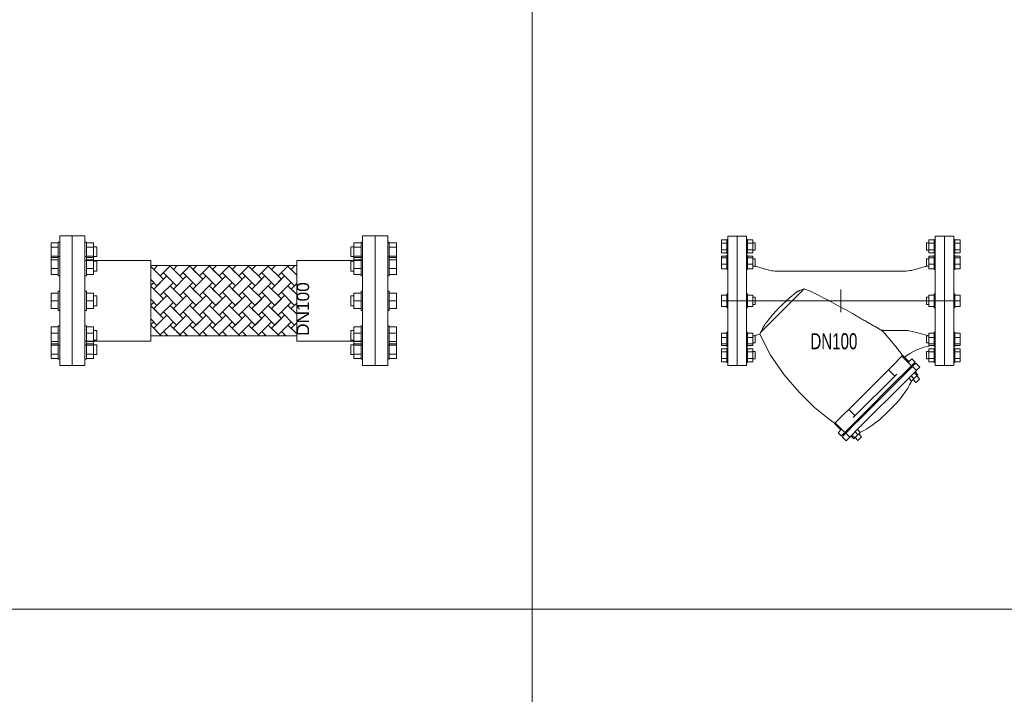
# Model space of a CAD drawing. Header units: millimetres. Extents: x 2339 to 23224, y 1509 to 18979.
# Tile 40 of 124: x 10363 to 11958, y 7071 to 8165. Entities that reach past the tile are written whole.
import ezdxf

# ---------------------------------------------------------------- set-up
doc = ezdxf.new("R2010")
doc.units = ezdxf.units.MM
doc.set_wipeout_variables(frame=1)
doc.layers.get('0').update_dxf_attribs({"lineweight": 0})
doc.styles.add('DISOCP', font='disocp.shx', dxfattribs={"width": 0.6})
doc.styles.get("Standard").update_dxf_attribs({"font": 'arial.ttf'})

# ---------------------------------------------------------------- blocks, each defined once
blk = doc.blocks.new('*U216')
for p, q in [((-230.4, 111.3), (-230.4, 117.6)), ((-220.1, 117.6), (-230.4, 117.6)), ((-218, 118.7), (-220.1, 118.7)), ((-220.1, 105), (-220.1, 118.7)), ((-200, 125), (-218, 125)), ((-218, -125), (-218, 125)), ((-200, 125), (-200, -125)), ((-182, 125), (-200, 125)), ((-200, -125), (-200, 125)), ((-182, 125), (-182, -125)), ((-179.9, 118.7), (-182, 118.7)), ((-179.9, 118.7), (-179.9, 105)), ((-169.6, 117.6), (-179.9, 117.6)), ((-169.6, 117.6), (-169.6, 111.3)), ((169.6, 111.3), (169.6, 117.6)), ((179.9, 117.6), (169.6, 117.6)), ((182, 118.7), (179.9, 118.7)), ((179.9, 105), (179.9, 118.7)), ((200, 125), (182, 125)), ((182, -125), (182, 125)), ((218, 125), (200, 125)), ((200, -125), (200, 125)), ((200, 125), (200, -125)), ((218, 125), (218, -125)), ((220.1, 118.7), (218, 118.7)), ((220.1, 118.7), (220.1, 105)), ((230.4, 117.6), (220.1, 117.6)), ((230.4, 117.6), (230.4, 111.3)), ((-230.4, 98.7), (-230.4, 111.3)), ((-220.1, 111.3), (-230.4, 111.3)), ((-230.4, 92.4), (-230.4, 98.7)), ((-230.4, 98.7), (-220.1, 98.7)), ((-220.1, 91.3), (-220.1, 105)), ((-169.6, 111.3), (-179.9, 111.3)), ((-179.9, 105), (-179.9, 91.3)), ((-179.9, 98.7), (-169.6, 98.7)), ((-165.2, 112), (-169.6, 112)), ((-169.6, 111.3), (-169.6, 98.7)), ((-169.6, 98.7), (-169.6, 92.4)), ((-169.6, 98), (-165.2, 98)), ((-165.2, 111.8), (-165.2, 105)), ((-165.2, 105), (-165.2, 98)), ((169.6, 112), (165.2, 112)), ((165.2, 105), (165.2, 112)), ((165.2, 98), (165.2, 105)), ((165.2, 98), (169.6, 98)), ((169.6, 98.7), (169.6, 111.3)), ((179.9, 111.3), (169.6, 111.3)), ((169.6, 92.4), (169.6, 98.7)), ((169.6, 98.7), (179.9, 98.7)), ((179.9, 91.3), (179.9, 105)), ((230.4, 111.3), (220.1, 111.3)), ((220.1, 105), (220.1, 91.3)), ((220.1, 98.7), (230.4, 98.7)), ((230.4, 111.3), (230.4, 98.7)), ((230.4, 98.7), (230.4, 92.4)), ((-220.1, 92.4), (-230.4, 92.4)), ((-230.4, 83.2), (-230.4, 86.4)), ((-220.1, 86.4), (-230.4, 86.4)), ((-230.4, 71), (-230.4, 83.2)), ((-220.1, 83.2), (-230.4, 83.2)), ((-220.1, 91.3), (-218, 91.3)), ((-218, 88), (-220.1, 88)), ((-220.1, 64.5), (-220.1, 88)), ((-218, 88), (-220.1, 88)), ((-220.1, 87.5), (-220.1, 87.5)), ((-182, 91.3), (-179.9, 91.3)), ((-179.9, 88), (-182, 88)), ((-179.9, 88), (-182, 88)), ((-169.6, 92.4), (-179.9, 92.4)), ((-179.9, 88), (-179.9, 64.5)), ((-179.9, 87.5), (-179.9, 87.5)), ((-169.6, 86.4), (-179.9, 86.4)), ((-169.6, 83.2), (-179.9, 83.2)), ((-169.6, 86.4), (-169.6, 83.2)), ((-169.6, 83.2), (-169.6, 71)), ((-165.2, 81.3), (-169.6, 81.3)), ((-165.2, 81.3), (-169.6, 81.3)), ((-165.2, 81.3), (-165.2, 69.3)), ((-165.2, 81), (-165.2, 81)), ((169.6, 81.3), (165.2, 81.3)), ((165.2, 69.3), (165.2, 81.3)), ((169.6, 81.3), (165.2, 81.3)), ((165.2, 81), (165.2, 81)), ((179.9, 92.4), (169.6, 92.4)), ((169.6, 83.2), (169.6, 86.4)), ((179.9, 86.4), (169.6, 86.4)), ((169.6, 71), (169.6, 83.2)), ((179.9, 83.2), (169.6, 83.2)), ((179.9, 91.3), (182, 91.3)), ((182, 88), (179.9, 88)), ((179.9, 64.5), (179.9, 88)), ((182, 88), (179.9, 88)), ((179.9, 87.5), (179.9, 87.5)), ((218, 91.3), (220.1, 91.3)), ((220.1, 88), (218, 88)), ((220.1, 88), (218, 88)), ((230.4, 92.4), (220.1, 92.4)), ((220.1, 88), (220.1, 64.5)), ((220.1, 87.5), (220.1, 87.5)), ((230.4, 86.4), (220.1, 86.4)), ((230.4, 83.2), (220.1, 83.2)), ((230.4, 86.4), (230.4, 83.2)), ((230.4, 83.2), (230.4, 71)), ((-230.4, 62.1), (-230.4, 71)), ((-220.1, 71), (-230.4, 71)), ((-230.4, 62.1), (-220.1, 62.1)), ((-220.1, 60.5), (-220.1, 64.5)), ((-220.1, 60.5), (-218, 60.5)), ((-182, 60.5), (-179.9, 60.5)), ((-169.6, 71), (-179.9, 71)), ((-179.9, 64.5), (-179.9, 60.5)), ((-179.9, 62.1), (-169.6, 62.1)), ((-169.6, 71), (-169.6, 62.1)), ((-169.6, 67.2), (-165.2, 67.2)), ((-165.2, 69.3), (-165.2, 67.2)), ((-165.2, 67.5), (-165.2, 67.5)), ((-143.6, 60.6), (-162.7, 66)), ((81.7, 57.1), (-119.3, 57.1)), ((119.3, 57.1), (81.7, 57.1)), ((162.7, 66), (143.6, 60.6)), ((165.2, 67.2), (165.2, 69.3)), ((165.2, 67.5), (165.2, 67.5)), ((165.2, 67.2), (169.6, 67.2)), ((169.6, 62.1), (169.6, 71)), ((179.9, 71), (169.6, 71)), ((169.6, 62.1), (179.9, 62.1)), ((179.9, 60.5), (179.9, 64.5)), ((179.9, 60.5), (182, 60.5)), ((218, 60.5), (220.1, 60.5)), ((230.4, 71), (220.1, 71)), ((220.1, 64.5), (220.1, 60.5)), ((220.1, 62.1), (230.4, 62.1)), ((230.4, 71), (230.4, 62.1)), ((-70.4, 23.4), (-154.9, -61.1)), ((0, 21.9), (0, -21.9)), ((-230.4, 0), (-230.4, 10.9)), ((-220.1, 10.9), (-230.4, 10.9)), ((-218, 13.7), (-220.1, 13.7)), ((-220.1, 13.7), (-220.1, 13.3)), ((-220.1, -13.7), (-220.1, 13.7)), ((-218, 0), (218, 0)), ((-179.9, 13.7), (-182, 13.7)), ((-179.9, 13.7), (-179.9, -13.7)), ((-179.9, 13.3), (-179.9, 13.7)), ((-169.6, 10.9), (-179.9, 10.9)), ((-169.6, 10.9), (-169.6, 0)), ((-165.2, 7), (-169.6, 7)), ((-165.2, 7), (-165.2, -7)), ((-165.2, 6.8), (-165.2, 7)), ((169.6, 7), (165.2, 7)), ((165.2, 7), (165.2, 6.8)), ((165.2, -7), (165.2, 7)), ((169.6, 0), (169.6, 10.9)), ((179.9, 10.9), (169.6, 10.9)), ((182, 13.7), (179.9, 13.7)), ((179.9, 13.7), (179.9, 13.3)), ((179.9, -13.7), (179.9, 13.7)), ((220.1, 13.7), (218, 13.7)), ((220.1, 13.7), (220.1, -13.7)), ((220.1, 13.3), (220.1, 13.7)), ((230.4, 10.9), (220.1, 10.9)), ((230.4, 10.9), (230.4, 0)), ((-230.4, -10.9), (-230.4, 0)), ((-220.1, 0), (-230.4, 0)), ((-220.1, -10.9), (-230.4, -10.9)), ((-220.1, -13.3), (-220.1, -13.7)), ((-220.1, -13.7), (-218, -13.7)), ((-182, -13.7), (-179.9, -13.7)), ((-169.6, 0), (-179.9, 0)), ((-169.6, -10.9), (-179.9, -10.9)), ((-179.9, -13.7), (-179.9, -13.3)), ((-169.6, 0), (-169.6, -10.9)), ((-169.6, -7), (-165.2, -7)), ((-165.2, -7), (-165.2, -6.8)), ((165.2, -6.8), (165.2, -7)), ((165.2, -7), (169.6, -7)), ((169.6, -10.9), (169.6, 0)), ((179.9, 0), (169.6, 0)), ((179.9, -10.9), (169.6, -10.9)), ((179.9, -13.3), (179.9, -13.7)), ((179.9, -13.7), (182, -13.7)), ((218, -13.7), (220.1, -13.7)), ((230.4, 0), (220.1, 0)), ((230.4, -10.9), (220.1, -10.9)), ((220.1, -13.7), (220.1, -13.3)), ((230.4, 0), (230.4, -10.9)), ((81.7, -56.8), (78.7, -56.8)), ((78.8, -56.9), (81.7, -56.9)), ((81.7, -56.9), (119.3, -56.9)), ((-230.4, -71), (-230.4, -62.1)), ((-220.1, -62.1), (-230.4, -62.1)), ((-230.4, -83.2), (-230.4, -71)), ((-220.1, -71), (-230.4, -71)), ((-218, -60.5), (-220.1, -60.5)), ((-220.1, -64.5), (-220.1, -60.5)), ((-220.1, -88), (-220.1, -64.5)), ((-179.9, -60.5), (-182, -60.5)), ((-179.9, -60.5), (-179.9, -64.5)), ((-169.6, -62.1), (-179.9, -62.1)), ((-179.9, -64.5), (-179.9, -88)), ((-169.6, -71), (-179.9, -71)), ((-169.6, -62.1), (-169.6, -71)), ((-165.2, -67.2), (-169.6, -67.2)), ((-169.6, -71), (-169.6, -83.2)), ((-165.2, -67.2), (-165.2, -69.3)), ((-165.2, -67.5), (-165.2, -67.5)), ((-165.2, -69.3), (-165.2, -81.3)), ((-162.7, -66), (-156.1, -64.1)), ((169.6, -67.2), (165.2, -67.2)), ((165.2, -69.3), (165.2, -67.2)), ((165.2, -81.3), (165.2, -69.3)), ((169.6, -71), (169.6, -62.1)), ((179.9, -62.1), (169.6, -62.1)), ((169.6, -83.2), (169.6, -71)), ((179.9, -71), (169.6, -71)), ((182, -60.5), (179.9, -60.5)), ((179.9, -64.5), (179.9, -60.5)), ((179.9, -88), (179.9, -64.5)), ((220.1, -60.5), (218, -60.5)), ((220.1, -60.5), (220.1, -64.5)), ((230.4, -62.1), (220.1, -62.1)), ((220.1, -64.5), (220.1, -88)), ((230.4, -71), (220.1, -71)), ((230.4, -62.1), (230.4, -71)), ((230.4, -71), (230.4, -83.2)), ((-230.4, -86.4), (-230.4, -83.2)), ((-220.1, -83.2), (-230.4, -83.2)), ((-220.1, -86.4), (-230.4, -86.4)), ((-230.4, -98.7), (-230.4, -92.4)), ((-220.1, -92.4), (-230.4, -92.4)), ((-220.1, -87.5), (-220.1, -87.5)), ((-220.1, -88), (-218, -88)), ((-220.1, -88), (-218, -88)), ((-218, -91.3), (-220.1, -91.3)), ((-220.1, -105), (-220.1, -91.3)), ((-182, -88), (-179.9, -88)), ((-182, -88), (-179.9, -88)), ((-179.9, -91.3), (-182, -91.3)), ((-169.6, -83.2), (-179.9, -83.2)), ((-169.6, -86.4), (-179.9, -86.4)), ((-179.9, -87.5), (-179.9, -87.5)), ((-179.9, -91.3), (-179.9, -105)), ((-169.6, -92.4), (-179.9, -92.4)), ((-169.6, -81.3), (-165.2, -81.3)), ((-169.6, -81.3), (-165.2, -81.3)), ((-169.6, -83.2), (-169.6, -86.4)), ((-169.6, -92.4), (-169.6, -98.7)), ((-165.2, -81), (-165.2, -81)), ((165.2, -81.3), (169.6, -81.3)), ((169.6, -86.4), (169.6, -83.2)), ((179.9, -83.2), (169.6, -83.2)), ((179.9, -86.4), (169.6, -86.4)), ((169.6, -98.7), (169.6, -92.4)), ((179.9, -92.4), (169.6, -92.4)), ((179.9, -87.5), (179.9, -87.5)), ((179.9, -88), (182, -88)), ((179.9, -88), (182, -88)), ((182, -91.3), (179.9, -91.3)), ((179.9, -105), (179.9, -91.3)), ((218, -88), (220.1, -88)), ((218, -88), (220.1, -88)), ((220.1, -91.3), (218, -91.3)), ((230.4, -83.2), (220.1, -83.2)), ((230.4, -86.4), (220.1, -86.4)), ((220.1, -87.5), (220.1, -87.5)), ((220.1, -91.3), (220.1, -105)), ((230.4, -92.4), (220.1, -92.4)), ((230.4, -83.2), (230.4, -86.4)), ((230.4, -92.4), (230.4, -98.7)), ((-230.4, -111.3), (-230.4, -98.7)), ((-220.1, -98.7), (-230.4, -98.7)), ((-230.4, -117.6), (-230.4, -111.3)), ((-220.1, -111.3), (-230.4, -111.3)), ((-220.1, -118.7), (-220.1, -105)), ((-169.6, -98.7), (-179.9, -98.7)), ((-179.9, -105), (-179.9, -118.7)), ((-169.6, -111.3), (-179.9, -111.3)), ((-165.2, -98), (-169.6, -98)), ((-169.6, -98.7), (-169.6, -111.3)), ((-169.6, -111.3), (-169.6, -117.6)), ((-169.6, -112), (-165.2, -112)), ((-165.2, -98), (-165.2, -105)), ((-165.2, -105), (-165.2, -112)), ((99.5, -125.3), (118, -106.9)), ((136.4, -125.3), (118, -106.9)), ((118.5, -106.4), (119.6, -105.3)), ((131.8, -117.5), (119.6, -105.3)), ((122, -109.7), (124.2, -113.1)), ((124.2, -113.1), (122, -109.7)), ((130.8, -118.5), (137, -112.2)), ((143.3, -118.5), (137, -112.2)), ((169.6, -98), (165.2, -98)), ((165.2, -105), (165.2, -98)), ((165.2, -112), (165.2, -105)), ((165.2, -112), (169.6, -112)), ((169.6, -111.3), (169.6, -98.7)), ((179.9, -98.7), (169.6, -98.7)), ((169.6, -117.6), (169.6, -111.3)), ((179.9, -111.3), (169.6, -111.3)), ((179.9, -118.7), (179.9, -105)), ((230.4, -98.7), (220.1, -98.7)), ((220.1, -105), (220.1, -118.7)), ((230.4, -111.3), (220.1, -111.3)), ((230.4, -98.7), (230.4, -111.3)), ((230.4, -111.3), (230.4, -117.6)), ((-220.1, -117.6), (-230.4, -117.6)), ((-220.1, -118.7), (-218, -118.7)), ((-218, -125), (-200, -125)), ((-200, -125), (-182, -125)), ((-182, -118.7), (-179.9, -118.7)), ((-169.6, -117.6), (-179.9, -117.6)), ((15.4, -209.5), (92, -132.9)), ((92, -132.9), (99.5, -125.3)), ((104.2, -145.1), (92, -132.9)), ((136.4, -125.3), (118, -143.8)), ((119.5, -145.3), (138, -126.9)), ((137, -124.7), (143.3, -118.5)), ((145.7, -134.6), (138, -126.9)), ((138.6, -126.3), (144.8, -120.1)), ((141.6, -123.3), (140, -121.7)), ((152.6, -127.8), (144.8, -120.1)), ((146.3, -134), (152.6, -127.8)), ((179.9, -117.6), (169.6, -117.6)), ((179.9, -118.7), (182, -118.7)), ((182, -125), (200, -125)), ((200, -125), (218, -125)), ((218, -118.7), (220.1, -118.7)), ((230.4, -117.6), (220.1, -117.6)), ((23.9, -225.3), (107.9, -141.4)), ((30.1, -231.6), (114.1, -147.6)), ((31.7, -233.2), (115.7, -149.2)), ((118, -143.8), (113.5, -148.2)), ((115.1, -149.8), (119.5, -145.3)), ((145.7, -134.6), (127.3, -153.1)), ((136.5, -155), (130.9, -149.4)), ((141, -150.4), (135.4, -144.9)), ((141, -150.4), (136.5, -155)), ((147.1, -144.3), (141, -150.4)), ((147.1, -144.3), (141.6, -138.7)), ((143.3, -137.1), (148.8, -142.6)), ((145.5, -134.8), (144.2, -138.1)), ((152, -150.5), (146.5, -144.9)), ((152, -150.5), (146.5, -144.9)), ((148.8, -142.6), (147.1, -144.3)), ((151.9, -150.6), (150.3, -152.2)), ((151.9, -150.6), (151.9, -150.6)), ((39.5, -240.9), (123.4, -156.9)), ((127.3, -153.1), (122.8, -157.5)), ((139.4, -152), (145, -157.5)), ((139.4, -152), (145, -157.5)), ((150.3, -152.2), (145.1, -157.4)), ((145.1, -157.4), (145.1, -157.4)), ((-10.6, -235.5), (7.9, -217)), ((7.9, -217), (15.4, -209.5)), ((27.6, -221.7), (15.4, -209.5)), ((-12.1, -237), (0, -249.2)), ((-11.6, -236.5), (-11.3, -236.2)), ((-10.6, -235.5), (7.9, -253.9)), ((26.3, -235.4), (7.9, -253.9)), ((9.4, -255.5), (27.9, -237)), ((35.6, -244.7), (17.2, -263.2)), ((30.7, -231), (26.3, -235.4)), ((27.9, -237), (32.3, -232.6)), ((40, -240.3), (35.6, -244.7)), ((-5.2, -254.5), (1, -248.3)), ((-5.2, -254.5), (1, -260.7)), ((1, -260.7), (7.2, -254.5)), ((2.6, -262.3), (8.8, -256.1)), ((2.6, -262.3), (10.3, -270)), ((4.2, -257.5), (5.8, -259.1)), ((9.4, -255.5), (17.2, -263.2)), ((10.3, -270), (16.5, -263.8)), ((20.6, -261.7), (17.4, -263)), ((19.6, -260.7), (25.2, -266.2)), ((26.8, -264.6), (21.3, -259.1)), ((26.8, -264.6), (25.2, -266.2)), ((33, -258.4), (26.8, -264.6)), ((33, -258.4), (27.4, -252.9)), ((27.5, -264), (33, -269.5)), ((27.5, -264), (33, -269.5)), ((37.5, -253.9), (32, -248.4)), ((37.5, -253.9), (33, -258.4)), ((38.3, -264.2), (33.1, -269.4)), ((40.1, -262.4), (34.5, -256.9)), ((40.1, -262.4), (34.5, -256.9)), ((40, -262.5), (38.3, -264.2)), ((40, -262.5), (40, -262.5)), ((33.1, -269.4), (33.1, -269.4))]:
    blk.add_line(p, q)
at = {"flags": 128}
for points in [[(-166.1, 67.2), (-165.7, 67.1), (-164.6, 66.6), (-163.4, 66.2), (-162.7, 66)], [(-143.6, 60.6), (-140.2, 59.6), (-136.8, 58.9), (-133.3, 58.2), (-129.8, 57.8), (-126.3, 57.4), (-122.7, 57.2), (-119.3, 57.1)], [(119.3, 57.1), (122.8, 57.2), (126.3, 57.4), (129.9, 57.8), (133.4, 58.3), (136.8, 58.9), (140.3, 59.7), (143.6, 60.6)], [(162.7, 66), (163.8, 66.4), (165, 66.8), (166.1, 67.2), (166.1, 67.2)], [(-162.7, -66), (-163.8, -66.4), (-165, -66.8), (-166.1, -67.2), (-166.1, -67.2)], [(-5.5, -240.5), (-22.1, -229.1), (-50.6, -205.6), (-80.5, -176.5), (-109.5, -142.7), (-135.4, -105), (-156.1, -64.1)], [(-156.1, -64.1), (-135.4, -105), (-109.5, -142.7), (-80.5, -176.5), (-50.6, -205.6), (-22.1, -229.1), (-5.5, -240.5)], [(143.6, -60.3), (153.2, -63.1), (162.7, -65.8)], [(136.9, -154.5), (136.4, -155.6), (132.8, -162.2), (129, -168.7), (124.9, -175.1), (120.5, -181.2), (115.9, -187.2), (111.1, -193), (106, -198.7), (101.9, -202.9)], [(101.9, -202.9), (101.9, -202.9), (101.9, -203), (101.8, -203), (101.8, -203), (101.7, -203.1), (101.7, -203.2), (101.6, -203.3), (101.5, -203.4), (101.4, -203.5), (101.2, -203.6), (101.1, -203.7), (101, -203.9), (100.8, -204), (100.6, -204.2), (100.5, -204.4), (100.3, -204.6), (100.1, -204.8), (99.8, -205), (99.6, -205.2), (99.4, -205.4), (99.2, -205.7), (98.9, -205.9), (98.7, -206.2), (98.4, -206.4), (98.1, -206.7), (97.8, -207), (97.5, -207.3), (97.3, -207.6), (97, -207.9), (96.7, -208.2), (96.3, -208.5), (96, -208.8), (95.7, -209.1), (95.4, -209.4), (95.1, -209.7), (94.7, -210.1), (94.4, -210.4), (94.1, -210.7), (93.8, -211.1), (93.4, -211.4), (93.1, -211.7), (92.8, -212), (92.5, -212.4), (92.1, -212.7), (91.8, -213), (91.5, -213.3), (91.2, -213.6), (90.9, -214), (90.6, -214.3), (90.3, -214.6), (90, -214.9), (89.7, -215.1), (89.4, -215.4), (89.1, -215.7), (88.8, -216), (88.6, -216.2), (88.3, -216.5), (88.1, -216.7), (87.9, -217), (87.6, -217.2), (87.4, -217.4), (87.2, -217.6), (87, -217.8), (86.8, -218), (86.6, -218.2), (86.5, -218.3), (86.3, -218.5), (86.2, -218.6), (86.1, -218.8), (85.9, -218.9), (85.8, -219), (85.8, -219.1), (85.7, -219.1), (85.6, -219.2), (85.6, -219.3), (85.5, -219.3), (85.5, -219.3), (85.5, -219.3), (85.5, -219.4)], [(85.5, -219.4), (85.5, -219.3), (85.5, -219.3), (85.5, -219.3), (85.6, -219.2), (85.6, -219.2), (85.7, -219.1), (85.8, -219), (85.9, -218.9), (86, -218.8), (86.1, -218.7), (86.3, -218.6), (86.4, -218.4), (86.6, -218.3), (86.7, -218.1), (86.9, -217.9), (87.1, -217.7), (87.3, -217.5), (87.5, -217.3), (87.7, -217.1), (88, -216.9), (88.2, -216.6), (88.4, -216.4), (88.7, -216.1), (89, -215.9), (89.2, -215.6), (89.5, -215.3), (89.8, -215), (90.1, -214.7), (90.4, -214.4), (90.7, -214.1), (91, -213.8), (91.3, -213.5), (91.6, -213.2), (92, -212.9), (92.3, -212.5), (92.6, -212.2), (92.9, -211.9), (93.3, -211.6), (93.6, -211.2), (93.9, -210.9), (94.2, -210.6), (94.6, -210.2), (94.9, -209.9), (95.2, -209.6), (95.5, -209.3), (95.9, -209), (96.2, -208.6), (96.5, -208.3), (96.8, -208), (97.1, -207.7), (97.4, -207.4), (97.7, -207.1), (98, -206.9), (98.2, -206.6), (98.5, -206.3), (98.8, -206.1), (99, -205.8), (99.3, -205.6), (99.5, -205.3), (99.7, -205.1), (99.9, -204.9), (100.2, -204.7), (100.4, -204.5), (100.5, -204.3), (100.7, -204.1), (100.9, -203.9), (101, -203.8), (101.2, -203.7), (101.3, -203.5), (101.4, -203.4), (101.5, -203.3), (101.6, -203.2), (101.7, -203.1), (101.8, -203.1), (101.8, -203), (101.8, -203), (101.9, -203), (101.9, -202.9), (101.9, -202.9)], [(101.9, -203), (101.8, -203), (101.8, -203), (101.7, -203.1), (101.7, -203.2), (101.6, -203.3), (101.5, -203.4), (101.4, -203.4)], [(101.4, -203.4), (101.5, -203.3), (101.6, -203.2), (101.7, -203.1), (101.8, -203.1), (101.8, -203), (101.8, -203)], [(85.5, -219.4), (80, -224.6), (74.4, -229.6), (68.5, -234.4), (62.5, -238.9), (56.3, -243.2), (49.9, -247.3), (43.4, -251), (37, -254.4)], [(85.9, -218.9), (85.8, -219), (85.8, -219.1), (85.7, -219.1), (85.6, -219.2), (85.6, -219.3), (85.5, -219.3)], [(85.5, -219.3), (85.5, -219.3), (85.6, -219.2), (85.6, -219.2), (85.7, -219.1), (85.8, -219), (85.9, -218.9), (85.9, -218.9)]]:
    blk.add_lwpolyline(points, dxfattribs=at)
blk.add_arc((192.6, -197.9), 113, 99.3712, 128.3432)
for points, knots in [([(-119.3, -13.7), (-117.5, -11.9), (-113.8, -8.2), (-108.2, -2.9), (-103.4, 1.5), (-100, 4.5), (-98, 6.2), (-96.6, 7.5), (-95.1, 8.7), (-93.2, 10.5), (-90.7, 12.6), (-88.3, 14.6), (-86.2, 16.1), (-84.6, 17.1), (-82.9, 18.1), (-80.7, 19.3), (-76.6, 21.2), (-73, 22.6), (-70.4, 23.4)], [0, 0, 0, 0, 0.125, 0.25, 0.375, 0.4375, 0.46875, 0.5, 0.53125, 0.5625, 0.625, 0.6875, 0.71875, 0.75, 0.78125, 0.8125, 0.875, 1, 1, 1, 1]), ([(-70.4, 23.4), (-64.1, 20.7), (-51.4, 15.1), (-26.4, 2.4), (-1.7, -11.1), (19.4, -22.9), (29.7, -28.8), (35.5, -32.1), (39.1, -34.2), (41.9, -35.8), (44.8, -37.4), (48.3, -39.4), (51.7, -41.3), (54.4, -42.8), (56.3, -44), (58.2, -45.1), (60.8, -46.6), (64, -48.4), (66.9, -50), (69.1, -51.3), (70.6, -52.2), (71.9, -53), (73.6, -54.1), (76.2, -55.7), (77.9, -56.6), (78.8, -56.9)], [0, 0, 0, 0, 0.111111, 0.222222, 0.444444, 0.555556, 0.611111, 0.638889, 0.666667, 0.680556, 0.694444, 0.722222, 0.75, 0.763889, 0.777778, 0.791667, 0.805556, 0.833333, 0.861111, 0.875, 0.888889, 0.902778, 0.916667, 0.944444, 1, 1, 1, 1]), ([(119.1, -105.9), (113.5, -97.9), (100.7, -81.2), (86.7, -65.2), (78.8, -56.9)], [-0.9286666, -0.9286666, -0.9286666, -0.9286666, -0.5, 0, 0, 0, 0]), ([(162.7, -65.8), (163.9, -66.2), (165, -66.6), (166.1, -67), (166.3, -67.1), (166.4, -67.2), (166.6, -67.2)], [-1, -1, -1, -1, -0.7640053, -0.7640053, -0.7640053, -0.7303149, -0.7303149, -0.7303149, -0.7303149])]:
    blk.add_open_spline(points, degree=3, knots=knots)
for points in [[(-143.6, -42), (-140.1, -37.3), (-132.5, -27.7), (-123.8, -18.3), (-119.3, -13.7)], [(-154.9, -61.1), (-154.3, -59.8), (-152.7, -56.6), (-149.1, -50), (-145.6, -44.7), (-143.6, -42)], [(119.3, -56.9), (123.4, -56.9), (131.6, -57.5), (139.7, -59.2), (143.6, -60.3)], [(-156.1, -64.1), (-156.1, -64.1), (-155.9, -63.6), (-155.3, -62.1), (-154.9, -61.1)]]:
    blk.add_open_spline(points, degree=3)
at = {"style": 'DISOCP', "width": 0.7}
blk.add_text('DN100', height=31.1, dxfattribs=at).set_placement((-58.7, -93.5))
blk = doc.blocks.new('*U487')
for p, q in [((-245.4, 105), (-245.4, 0)), ((-225, 105), (-245.4, 105)), ((-225, 105), (-225, 0)), ((225, 105), (245.4, 105)), ((225, 105), (225, 0)), ((245.4, 105), (245.4, 0)), ((-279.9, 72.3), (-279.9, 86.6)), ((-265.8, 95), (-268.2, 95)), ((-222.5, 95), (-225, 95)), ((-205.9, 87.4), (-210.9, 87.4)), ((205.9, 87.4), (210.9, 87.4)), ((222.5, 95), (225, 95)), ((265.8, 95), (268.2, 95)), ((279.9, 72.3), (279.9, 86.6)), ((-265.8, 71.8), (-268.2, 71.8)), ((-222.5, 71.8), (-225, 71.8)), ((-225, 65.3), (-118.3, 65.3)), ((-210.9, 71.5), (-205.9, 71.5)), ((-210.9, 70), (-210.9, 66.3)), ((-118.3, 65.3), (-118.3, -65.3)), ((118.3, 65.3), (118.3, -65.3)), ((225, 65.3), (118.3, 65.3)), ((210.9, 71.5), (205.9, 71.5)), ((210.9, 70), (210.9, 66.3)), ((222.5, 71.8), (225, 71.8)), ((265.8, 71.8), (268.2, 71.8)), ((-210.9, 48.2), (-205.9, 48.2)), ((-118.3, 57), (118.3, 57)), ((-118.3, 56.6), (-117.9, 57)), ((-118.3, 57), (118.3, 57)), ((-118.3, 55.6), (-97.6, 34.9)), ((-107.3, 57), (-113.5, 50.8)), ((-109.1, 57), (-108.2, 56.1)), ((-86.1, 57), (-102.9, 40.2)), ((-87, 56.1), (-65.8, 34.9)), ((-81.7, 50.8), (-75.5, 57)), ((-71.1, 40.2), (-81.7, 50.8)), ((-77.3, 57), (-76.4, 56.1)), ((-76.4, 56.1), (-75.5, 57)), ((-71.1, 40.2), (-54.3, 57)), ((-55.2, 56.1), (-33.9, 34.9)), ((-43.7, 57), (-49.9, 50.8)), ((-39.3, 40.2), (-49.9, 50.8)), ((-45.4, 57), (-44.6, 56.1)), ((-43.7, 57), (-44.6, 56.1)), ((-22.4, 57), (-39.3, 40.2)), ((-23.3, 56.1), (-2.1, 34.9)), ((-18, 50.8), (-11.8, 57)), ((-7.4, 40.2), (-18, 50.8)), ((-13.6, 57), (-12.7, 56.1)), ((-12.7, 56.1), (-11.8, 57)), ((-7.4, 40.2), (9.4, 57)), ((8.5, 56.1), (29.7, 34.9)), ((20, 57), (13.8, 50.8)), ((24.4, 40.2), (13.8, 50.8)), ((18.2, 57), (19.1, 56.1)), ((20, 57), (19.1, 56.1)), ((41.2, 57), (24.4, 40.2)), ((40.3, 56.1), (61.5, 34.9)), ((45.6, 50.8), (51.8, 57)), ((50, 57), (50.9, 56.1)), ((50.9, 56.1), (51.8, 57)), ((56.2, 40.2), (73, 57)), ((72.1, 56.1), (93.3, 34.9)), ((83.6, 57), (77.4, 50.8)), ((88, 40.2), (77.4, 50.8)), ((81.8, 57), (82.7, 56.1)), ((83.6, 57), (82.7, 56.1)), ((104.8, 57), (88, 40.2)), ((103.9, 56.1), (118.3, 41.7)), ((109.2, 50.8), (115.4, 57)), ((118.3, 41.7), (109.2, 50.8)), ((113.7, 57), (114.5, 56.1)), ((114.5, 56.1), (115.4, 57)), ((210.9, 48.2), (205.9, 48.2)), ((-268.2, 40.6), (-265.8, 40.6)), ((-225, 40.6), (-222.5, 40.6)), ((-118.3, 34.4), (-108.2, 24.3)), ((-113.5, 19), (-92.3, 40.2)), ((-108.2, 24.3), (-97.6, 34.9)), ((-97.6, 45.5), (-76.4, 24.3)), ((-60.5, 40.2), (-81.7, 19)), ((-65.8, 45.5), (-44.6, 24.3)), ((-49.9, 19), (-28.6, 40.2)), ((-44.6, 24.3), (-33.9, 34.9)), ((-33.9, 45.5), (-12.7, 24.3)), ((3.2, 40.2), (-18, 19)), ((-2.1, 34.9), (-12.7, 24.3)), ((-2.1, 45.5), (19.1, 24.3)), ((13.8, 19), (35, 40.2)), ((19.1, 24.3), (29.7, 34.9)), ((29.7, 45.5), (50.9, 24.3)), ((66.8, 40.2), (45.6, 19)), ((61.5, 34.9), (50.9, 24.3)), ((61.5, 45.5), (82.7, 24.3)), ((77.4, 19), (98.6, 40.2)), ((82.7, 24.3), (93.3, 34.9)), ((93.3, 45.5), (114.5, 24.3)), ((225, 40.6), (222.5, 40.6)), ((268.2, 40.6), (265.8, 40.6)), ((-113.5, 29.6), (-118.3, 24.8)), ((-118.3, 23.8), (-97.6, 3.1)), ((-102.9, 8.4), (-113.5, 19)), ((-102.9, 8.4), (-81.7, 29.6)), ((-87, 24.3), (-65.8, 3.1)), ((-49.9, 29.6), (-71.1, 8.4)), ((-55.2, 24.3), (-33.9, 3.1)), ((-39.3, 8.4), (-49.9, 19)), ((-39.3, 8.4), (-18, 29.6)), ((-23.3, 24.3), (-2.1, 3.1)), ((-7.4, 8.4), (-18, 19)), ((13.8, 29.6), (-7.4, 8.4)), ((8.5, 24.3), (29.7, 3.1)), ((24.4, 8.4), (13.8, 19)), ((24.4, 8.4), (45.6, 29.6)), ((40.3, 24.3), (61.5, 3.1)), ((56.2, 8.4), (45.6, 19)), ((77.4, 29.6), (56.2, 8.4)), ((72.1, 24.3), (93.3, 3.1)), ((88, 8.4), (109.2, 29.6)), ((103.9, 24.3), (118.3, 9.9)), ((118.3, 28.1), (109.2, 19)), ((118.3, 9.9), (109.2, 19)), ((118.3, 28.1), (114.5, 24.3)), ((-265.8, 15.6), (-268.2, 15.6)), ((-222.5, 15.6), (-225, 15.6)), ((-205.9, 8), (-210.9, 8)), ((-118.3, 2.6), (-108.2, -7.5)), ((-92.3, 8.4), (-113.5, -12.8)), ((-97.6, 13.7), (-76.4, -7.5)), ((-81.7, -12.8), (-60.5, 8.4)), ((-76.4, -7.5), (-65.8, 3.1)), ((-65.8, 13.7), (-44.6, -7.5)), ((-28.6, 8.4), (-49.9, -12.8)), ((-33.9, 13.7), (-12.7, -7.5)), ((-18, -12.8), (3.2, 8.4)), ((-12.7, -7.5), (-2.1, 3.1)), ((-2.1, 13.7), (19.1, -7.5)), ((35, 8.4), (13.8, -12.8)), ((29.7, 3.1), (19.1, -7.5)), ((29.7, 13.7), (50.9, -7.5)), ((45.6, -12.8), (66.8, 8.4)), ((50.9, -7.5), (61.5, 3.1)), ((61.5, 13.7), (82.7, -7.5)), ((98.6, 8.4), (77.4, -12.8)), ((93.3, 3.1), (82.7, -7.5)), ((93.3, 13.7), (114.5, -7.5)), ((205.9, 8), (210.9, 8)), ((222.5, 15.6), (225, 15.6)), ((265.8, 15.6), (268.2, 15.6)), ((-268.2, -15.6), (-265.8, -15.6)), ((-245.4, 0), (-245.4, -105)), ((-225, 0), (-225, -105)), ((-225, -15.6), (-222.5, -15.6)), ((-210.9, -8), (-205.9, -8)), ((-118.3, -7), (-113.5, -2.2)), ((-118.3, -8), (-97.6, -28.7)), ((-102.9, -23.4), (-113.5, -12.8)), ((-81.7, -2.2), (-102.9, -23.4)), ((-87, -7.5), (-65.8, -28.7)), ((-71.1, -23.4), (-81.7, -12.8)), ((-71.1, -23.4), (-49.9, -2.2)), ((-55.2, -7.5), (-33.9, -28.7)), ((-18, -2.2), (-39.3, -23.4)), ((-23.3, -7.5), (-2.1, -28.7)), ((-7.4, -23.4), (-18, -12.8)), ((-7.4, -23.4), (13.8, -2.2)), ((8.5, -7.5), (29.7, -28.7)), ((24.4, -23.4), (13.8, -12.8)), ((45.6, -2.2), (24.4, -23.4)), ((40.3, -7.5), (61.5, -28.7)), ((56.2, -23.4), (45.6, -12.8)), ((56.2, -23.4), (77.4, -2.2)), ((72.1, -7.5), (93.3, -28.7)), ((88, -23.4), (77.4, -12.8)), ((109.2, -2.2), (88, -23.4)), ((103.9, -7.5), (118.3, -21.9)), ((109.2, -12.8), (118.3, -3.8)), ((114.5, -7.5), (118.3, -3.8)), ((210.9, -8), (205.9, -8)), ((225, -15.6), (222.5, -15.6)), ((225, 0), (225, -105)), ((245.4, 0), (245.4, -105)), ((268.2, -15.6), (265.8, -15.6)), ((-118.3, -29.2), (-108.2, -39.4)), ((-113.5, -44.7), (-92.3, -23.4)), ((-108.2, -39.4), (-97.6, -28.7)), ((-97.6, -18.1), (-76.4, -39.4)), ((-60.5, -23.4), (-81.7, -44.7)), ((-65.8, -18.1), (-44.6, -39.4)), ((-49.9, -44.7), (-28.6, -23.4)), ((-44.6, -39.4), (-33.9, -28.7)), ((-33.9, -18.1), (-12.7, -39.4)), ((3.2, -23.4), (-18, -44.7)), ((-2.1, -18.1), (19.1, -39.4)), ((13.8, -44.7), (35, -23.4)), ((19.1, -39.4), (29.7, -28.7)), ((29.7, -18.1), (50.9, -39.4)), ((66.8, -23.4), (45.6, -44.7)), ((61.5, -28.7), (50.9, -39.4)), ((61.5, -18.1), (82.7, -39.4)), ((77.4, -44.7), (98.6, -23.4)), ((82.7, -39.4), (93.3, -28.7)), ((93.3, -18.1), (114.5, -39.4)), ((-265.8, -40.6), (-268.2, -40.6)), ((-222.5, -40.6), (-225, -40.6)), ((-113.5, -34), (-118.3, -38.9)), ((-118.3, -39.8), (-101.2, -57)), ((-102.9, -55.3), (-113.5, -44.7)), ((-102.9, -55.3), (-81.7, -34)), ((-87, -39.4), (-69.3, -57)), ((-71.1, -55.3), (-81.7, -44.7)), ((-49.9, -34), (-71.1, -55.3)), ((-55.2, -39.4), (-37.5, -57)), ((-39.3, -55.3), (-49.9, -44.7)), ((-39.3, -55.3), (-18, -34)), ((-23.3, -39.4), (-5.7, -57)), ((13.8, -34), (-7.4, -55.3)), ((8.5, -39.4), (26.1, -57)), ((24.4, -55.3), (13.8, -44.7)), ((24.4, -55.3), (45.6, -34)), ((40.3, -39.4), (57.9, -57)), ((56.2, -55.3), (45.6, -44.7)), ((77.4, -34), (56.2, -55.3)), ((72.1, -39.4), (89.8, -57)), ((88, -55.3), (77.4, -44.7)), ((88, -55.3), (109.2, -34)), ((103.9, -39.4), (118.3, -53.7)), ((118.3, -35.6), (109.2, -44.7)), ((118.3, -53.7), (109.2, -44.7)), ((118.3, -35.6), (114.5, -39.4)), ((222.5, -40.6), (225, -40.6)), ((265.8, -40.6), (268.2, -40.6)), ((-205.9, -48.2), (-210.9, -48.2)), ((-210.9, -52.5), (-210.9, -66.3)), ((-118.3, -57), (118.3, -57)), ((-118.3, -57), (118.3, -57)), ((-97.6, -50), (-90.5, -57)), ((-92.3, -55.3), (-94, -57)), ((-65.8, -50), (-58.7, -57)), ((-62.2, -57), (-60.5, -55.3)), ((-33.9, -50), (-26.9, -57)), ((-28.6, -55.3), (-30.4, -57)), ((-2.1, -50), (4.9, -57)), ((1.4, -57), (3.2, -55.3)), ((29.7, -50), (36.7, -57)), ((35, -55.3), (33.3, -57)), ((61.5, -50), (68.6, -57)), ((65.1, -57), (66.8, -55.3)), ((93.3, -50), (100.4, -57)), ((98.6, -55.3), (96.9, -57)), ((205.9, -48.2), (210.9, -48.2)), ((210.9, -52.5), (210.9, -66.3)), ((-279.9, -70), (-279.9, -66.3)), ((-268.2, -71.8), (-265.8, -71.8)), ((-225, -65.3), (-118.3, -65.3)), ((-225, -71.8), (-222.5, -71.8)), ((-210.9, -64.1), (-205.9, -64.1)), ((-210.9, -64.1), (-205.9, -64.1)), ((-205.9, -71.5), (-210.9, -71.5)), ((-205.9, -63.9), (-205.9, -63.9)), ((225, -65.3), (118.3, -65.3)), ((205.9, -63.9), (205.9, -63.9)), ((210.9, -64.1), (205.9, -64.1)), ((210.9, -64.1), (205.9, -64.1)), ((205.9, -71.5), (210.9, -71.5)), ((225, -71.8), (222.5, -71.8)), ((268.2, -71.8), (265.8, -71.8)), ((279.9, -70), (279.9, -66.3)), ((-268.2, -95), (-265.8, -95)), ((-225, -95), (-222.5, -95)), ((-210.9, -87.4), (-205.9, -87.4)), ((210.9, -87.4), (205.9, -87.4)), ((225, -95), (222.5, -95)), ((268.2, -95), (265.8, -95)), ((-245.4, -105), (-225, -105)), ((245.4, -105), (225, -105))]:
    blk.add_line(p, q)
for points in [[(-245.4, 105), (-245.4, 0), (-245.4, -105), (-265.8, -105), (-265.8, 0), (-265.8, 105)], [(245.4, 105), (245.4, 0), (245.4, -105), (265.8, -105), (265.8, 0), (265.8, 105)], [(-205.9, 64.1), (-210.9, 64.1)], [(205.9, 64.1), (210.9, 64.1)]]:
    blk.add_lwpolyline(points, close=True)
for points in [[(-268.2, 93.8), (-279.9, 93.8), (-279.9, 86.6), (-268.2, 86.6)], [(-268.2, 71.7), (-268.2, 79.5), (-268.2, 95)], [(-222.5, 95), (-222.5, 79.5), (-222.5, 71.7)], [(-222.5, 86.6), (-210.9, 86.6), (-210.9, 93.8), (-222.5, 93.8)], [(-222.5, 72.3), (-210.9, 72.3), (-210.9, 86.6)], [(-205.9, 87.1), (-205.9, 79.5), (-205.9, 71.5)], [(205.9, 87.1), (205.9, 79.5), (205.9, 71.5)], [(222.5, 86.6), (210.9, 86.6), (210.9, 93.8), (222.5, 93.8)], [(222.5, 72.3), (210.9, 72.3), (210.9, 86.6)], [(222.5, 95), (222.5, 79.5), (222.5, 71.7)], [(268.2, 71.7), (268.2, 79.5), (268.2, 95)], [(268.2, 93.8), (279.9, 93.8), (279.9, 86.6), (268.2, 86.6)], [(-268.2, 70), (-279.9, 70), (-279.9, 72.3), (-268.2, 72.3)], [(-268.2, 66.3), (-279.9, 66.3), (-279.9, 70)], [(-268.2, 52.5), (-279.9, 52.5), (-279.9, 66.3)], [(-268.2, 40.6), (-268.2, 45.2), (-268.2, 71.8)], [(-210.9, 72.3), (-210.9, 70), (-222.5, 70)], [(-222.5, 71.8), (-222.5, 45.2), (-222.5, 40.6)], [(-222.5, 52.5), (-210.9, 52.5), (-210.9, 66.3), (-222.5, 66.3)], [(-205.9, 48.2), (-205.9, 50.6), (-205.9, 63.9), (-205.9, 63.9)], [(205.9, 48.2), (205.9, 50.6), (205.9, 63.9), (205.9, 63.9)], [(210.9, 72.3), (210.9, 70), (222.5, 70)], [(222.5, 52.5), (210.9, 52.5), (210.9, 66.3), (222.5, 66.3)], [(222.5, 71.8), (222.5, 45.2), (222.5, 40.6)], [(268.2, 70), (279.9, 70), (279.9, 72.3), (268.2, 72.3)], [(268.2, 40.6), (268.2, 45.2), (268.2, 71.8)], [(268.2, 66.3), (279.9, 66.3), (279.9, 70)], [(268.2, 52.5), (279.9, 52.5), (279.9, 66.3)], [(-279.9, 52.5), (-279.9, 42.4), (-268.2, 42.4)], [(-222.5, 42.4), (-210.9, 42.4), (-210.9, 52.5)], [(222.5, 42.4), (210.9, 42.4), (210.9, 52.5)], [(279.9, 52.5), (279.9, 42.4), (268.2, 42.4)], [(-268.2, 12.4), (-279.9, 12.4), (-279.9, 0), (-268.2, 0)], [(-268.2, -12.4), (-279.9, -12.4), (-279.9, 0)], [(-268.2, -15.1), (-268.2, -15.6), (-268.2, 15.6), (-268.2, 15.1)], [(-222.5, 15.1), (-222.5, 15.6), (-222.5, -15.6), (-222.5, -15.1)], [(-222.5, 0), (-210.9, 0), (-210.9, 12.4), (-222.5, 12.4)], [(-210.9, 0), (-210.9, -12.4), (-222.5, -12.4)], [(-205.9, 7.7), (-205.9, 8), (-205.9, -8), (-205.9, -7.7)], [(205.9, 7.7), (205.9, 8), (205.9, -8), (205.9, -7.7)], [(222.5, 0), (210.9, 0), (210.9, 12.4), (222.5, 12.4)], [(210.9, 0), (210.9, -12.4), (222.5, -12.4)], [(222.5, 15.1), (222.5, 15.6), (222.5, -15.6), (222.5, -15.1)], [(268.2, -15.1), (268.2, -15.6), (268.2, 15.6), (268.2, 15.1)], [(268.2, 12.4), (279.9, 12.4), (279.9, 0), (268.2, 0)], [(268.2, -12.4), (279.9, -12.4), (279.9, 0)], [(-268.2, -42.4), (-279.9, -42.4), (-279.9, -52.5), (-268.2, -52.5)], [(-268.2, -71.8), (-268.2, -45.2), (-268.2, -40.6)], [(-222.5, -40.6), (-222.5, -45.2), (-222.5, -71.8)], [(-222.5, -52.5), (-210.9, -52.5), (-210.9, -42.4), (-222.5, -42.4)], [(222.5, -52.5), (210.9, -52.5), (210.9, -42.4), (222.5, -42.4)], [(222.5, -40.6), (222.5, -45.2), (222.5, -71.8)], [(268.2, -71.8), (268.2, -45.2), (268.2, -40.6)], [(268.2, -42.4), (279.9, -42.4), (279.9, -52.5), (268.2, -52.5)], [(-268.2, -66.3), (-279.9, -66.3), (-279.9, -52.5)], [(-205.9, -48.2), (-205.9, -50.6), (-205.9, -64.1)], [(205.9, -48.2), (205.9, -50.6), (205.9, -64.1)], [(268.2, -66.3), (279.9, -66.3), (279.9, -52.5)], [(-268.2, -72.3), (-279.9, -72.3), (-279.9, -70), (-268.2, -70)], [(-268.2, -86.6), (-279.9, -86.6), (-279.9, -72.3)], [(-268.2, -95), (-268.2, -79.5), (-268.2, -71.6)], [(-210.9, -70), (-210.9, -66.3), (-222.5, -66.3)], [(-222.5, -70), (-210.9, -70), (-210.9, -72.3)], [(-222.5, -71.6), (-222.5, -79.5), (-222.5, -95)], [(-222.5, -86.6), (-210.9, -86.6), (-210.9, -72.3), (-222.5, -72.3)], [(-205.9, -71.5), (-205.9, -79.5), (-205.9, -87.4)], [(205.9, -71.5), (205.9, -79.5), (205.9, -87.4)], [(210.9, -70), (210.9, -66.3), (222.5, -66.3)], [(222.5, -70), (210.9, -70), (210.9, -72.3)], [(222.5, -86.6), (210.9, -86.6), (210.9, -72.3), (222.5, -72.3)], [(222.5, -71.6), (222.5, -79.5), (222.5, -95)], [(268.2, -72.3), (279.9, -72.3), (279.9, -70), (268.2, -70)], [(268.2, -95), (268.2, -79.5), (268.2, -71.6)], [(268.2, -86.6), (279.9, -86.6), (279.9, -72.3)], [(-268.2, -93.8), (-279.9, -93.8), (-279.9, -86.6)], [(-210.9, -86.6), (-210.9, -93.8), (-222.5, -93.8)], [(210.9, -86.6), (210.9, -93.8), (222.5, -93.8)], [(268.2, -93.8), (279.9, -93.8), (279.9, -86.6)]]:
    blk.add_lwpolyline(points)
at = {"insert": (118.3, -57), "char_height": 20, "width": 22.511, "attachment_point": 1, "rotation": 90}
blk.add_mtext('DN100', dxfattribs=at)

msp = doc.modelspace()

# ---------------------------------------------------------------- linework, layer by layer
for p, q in [((11193.1, 1508.9), (11193.1, 16868.4)), ((2339.1, 7208.9), (19193.1, 7208.9))]:
    msp.add_line(p, q)

# ---------------------------------------------------------------- block references
msp.add_blockref('*U487', (10693.3, 7709.1))
at = {"xscale": 0.8399999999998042, "yscale": 0.8399999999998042, "zscale": 0.8399999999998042}
msp.add_blockref('*U216', (11693.1, 7708.9), dxfattribs=at)

doc.saveas('drawing.dxf')
